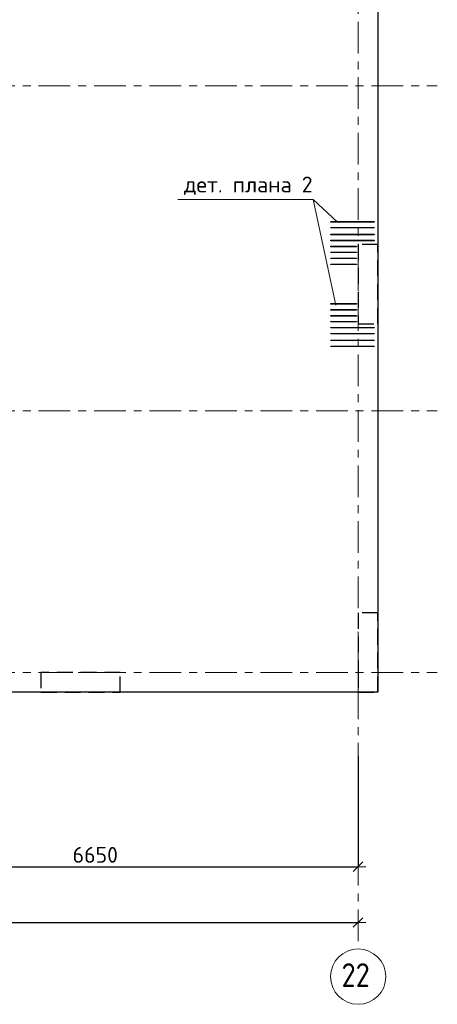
# Model space of a CAD drawing. Header units: metres. Extents: x -38 to 86, y -15 to 21.
# Tile 54 of 103: x 57.33 to 62.6, y -4.19 to 8.24. Entities that reach past the tile are written whole.
import ezdxf

# ---------------------------------------------------------------- set-up
doc = ezdxf.new("R2010")
doc.units = ezdxf.units.M
doc.header["$PDMODE"] = 65
for name, pattern in [('______11', [0.5, 0.4, -0.05, 0, -0.05]), ('______2', [0.27, 0.2, -0.07]), ('______5', [1.1, 0.8, -0.1, 0.1, -0.1])]:
    doc.linetypes.add(name, pattern=pattern)
for name, color, linetype, lineweight in [('XR$2$Осевая линия (1)', 7, '______5', 13), ('XR$2$Размерная линия (1)', 7, 'Continuous', 13), ('XR$3$Арматурный каркас 01', 4, 'Continuous', 35), ('XR$3$Перекрытие (1)', 7, 'Continuous', 35), ('XR$3$Текст_ общее_1', 7, 'Continuous', 13)]:
    doc.layers.add(name, color=color, linetype=linetype, lineweight=lineweight)
doc.layers.add('XR$5$Стена_ бетон несущ.', color=7, linetype='Continuous', lineweight=70, true_color=0xb4b496)
doc.styles.add('ISOCPEUR', font='txt')
doc.dimstyles.new('DIMSTYLE_3', dxfattribs={"dimtxt": 0.2, "dimasz": 0.2, "dimexe": 0, "dimexo": 0, "dimgap": 0.1, "dimtad": 2, "dimdec": 0, "dimlfac": 1000, "dimrnd": 5, "dimzin": 12, "dimdsep": 46, "dimtxsty": 'ISOCPEUR', "dimblk1": 'ALL_ML_STRICH', "dimblk2": 'ALL_ML_STRICH', "dimsah": 1, "dimcen": 0, "dimclrd": 7, "dimclre": 256, "dimclrt": 7, "dimadec": 0, "dimazin": 0, "dimtfac": 1, "dimtdec": 0, "dimtix": 1, "dimtmove": 2, "dimatfit": 3, "dimfxl": 0, "dimtzin": 0, "dimlwd": 0, "dimlwe": -3, "dimarcsym": 0})

# ---------------------------------------------------------------- blocks, each defined once
blk = doc.blocks.new('ALL_ML_STRICH')
at = {"color": 0, "linetype": 'ByBlock', "lineweight": -2}
for p, q in [((-1, 0), (0.5, 0)), ((-0.3, -0.3), (0.3, 0.3)), ((0, -0.5), (0, 0.5))]:
    blk.add_line(p, q, dxfattribs=at)
blk = doc.blocks.new('*D12')
at = {"layer": 'DEFPOINTS', "color": 7, "linetype": 'Continuous', "lineweight": 13, "transparency": 33554687}
for p in [(0.5, -3.103), (0.5, -3.156), (61.6, -3.14)]:
    blk.add_point(p, dxfattribs=at)
at = {"layer": 'XR$2$Размерная линия (1)', "color": 9, "linetype": 'Continuous', "lineweight": -2, "true_color": 0xc7c7c7, "transparency": 33554687}
for p, q in [((0.5, -3.123), (0.5, -3.156)), ((61.6, -3.156), (61.6, -3.156))]:
    blk.add_line(p, q, dxfattribs=at)
at = {"layer": 'XR$2$Размерная линия (1)', "color": 7, "linetype": 'Continuous', "lineweight": -2, "transparency": 33554687}
blk.add_line((0.5, -3.156), (61.6, -3.156), dxfattribs=at)
at = {"layer": 'XR$2$Размерная линия (1)', "color": 7, "linetype": 'Continuous', "lineweight": 13, "transparency": 33554687, "xscale": 0.2, "yscale": 0.2, "zscale": 0.2, "rotation": 180}
blk.add_blockref('ALL_ML_STRICH', (0.5, -3.156), dxfattribs=at)
at = {"layer": 'XR$2$Размерная линия (1)', "color": 7, "linetype": 'Continuous', "lineweight": 13, "transparency": 33554687, "xscale": 0.2, "yscale": 0.2, "zscale": 0.2}
blk.add_blockref('ALL_ML_STRICH', (61.6, -3.156), dxfattribs=at)
at = {"layer": 'XR$2$Размерная линия (1)', "color": 7, "linetype": 'Continuous', "lineweight": 13, "transparency": 33554687, "insert": (31.1, -3.006), "char_height": 0.2, "width": 1, "attachment_point": 5, "style": 'ISOCPEUR'}
blk.add_mtext('\\A1;{61100}', dxfattribs=at)
blk = doc.blocks.new('*D25')
at = {"layer": 'DEFPOINTS', "color": 7, "linetype": 'Continuous', "lineweight": 13, "transparency": 33554687}
for p in [(61.6, -1.033), (54.95, -1.403), (54.95, -2.452)]:
    blk.add_point(p, dxfattribs=at)
at = {"layer": 'XR$2$Размерная линия (1)', "color": 9, "linetype": 'Continuous', "lineweight": -2, "true_color": 0xc7c7c7, "transparency": 33554687}
for p, q in [((61.6, -1.053), (61.6, -2.452)), ((54.95, -1.423), (54.95, -2.452))]:
    blk.add_line(p, q, dxfattribs=at)
at = {"layer": 'XR$2$Размерная линия (1)', "color": 7, "linetype": 'Continuous', "lineweight": -2, "transparency": 33554687}
blk.add_line((54.95, -2.452), (61.6, -2.452), dxfattribs=at)
at = {"layer": 'XR$2$Размерная линия (1)', "color": 7, "linetype": 'Continuous', "lineweight": 13, "transparency": 33554687, "xscale": 0.2, "yscale": 0.2, "zscale": 0.2, "rotation": 180}
blk.add_blockref('ALL_ML_STRICH', (54.95, -2.452), dxfattribs=at)
at = {"layer": 'XR$2$Размерная линия (1)', "color": 7, "linetype": 'Continuous', "lineweight": 13, "transparency": 33554687, "xscale": 0.2, "yscale": 0.2, "zscale": 0.2}
blk.add_blockref('ALL_ML_STRICH', (61.6, -2.452), dxfattribs=at)
at = {"layer": 'XR$2$Размерная линия (1)', "color": 7, "linetype": 'Continuous', "lineweight": 13, "transparency": 33554687, "insert": (58.285, -2.302), "char_height": 0.2, "width": 0.8, "attachment_point": 5, "style": 'ISOCPEUR'}
blk.add_mtext('\\A1;{6650}', dxfattribs=at)

msp = doc.modelspace()

# ---------------------------------------------------------------- hatches: boundary and pattern name
at = {"layer": 'XR$3$Арматурный каркас 01', "linetype": 'Continuous', "lineweight": 50, "transparency": 33554687}
for points in [[(61.308, 5.6933), (61.3078, 5.6944), (61.3071, 5.6954), (61.3061, 5.696), (61.305, 5.6963), (61.3039, 5.696), (61.3029, 5.6954), (61.3022, 5.6944), (61.302, 5.6933), (61.3022, 5.6921), (61.3029, 5.6911), (61.3039, 5.6905), (61.305, 5.6903), (61.3061, 5.6905), (61.3071, 5.6911), (61.3078, 5.6921)], [(61.308, 5.6183), (61.3078, 5.6194), (61.3071, 5.6204), (61.3061, 5.621), (61.305, 5.6213), (61.3039, 5.621), (61.3029, 5.6204), (61.3022, 5.6194), (61.302, 5.6183), (61.3022, 5.6171), (61.3029, 5.6161), (61.3039, 5.6155), (61.305, 5.6153), (61.3061, 5.6155), (61.3071, 5.6161), (61.3078, 5.6171)], [(61.383, 5.6933), (61.3828, 5.6944), (61.3821, 5.6954), (61.3811, 5.696), (61.38, 5.6963), (61.3789, 5.696), (61.3779, 5.6954), (61.3772, 5.6944), (61.377, 5.6933), (61.3772, 5.6921), (61.3779, 5.6911), (61.3789, 5.6905), (61.38, 5.6903), (61.3811, 5.6905), (61.3821, 5.6911), (61.3828, 5.6921)], [(61.383, 5.6183), (61.3828, 5.6194), (61.3821, 5.6204), (61.3811, 5.621), (61.38, 5.6213), (61.3789, 5.621), (61.3779, 5.6204), (61.3772, 5.6194), (61.377, 5.6183), (61.3772, 5.6171), (61.3779, 5.6161), (61.3789, 5.6155), (61.38, 5.6153), (61.3811, 5.6155), (61.3821, 5.6161), (61.3828, 5.6171)], [(61.458, 5.6933), (61.4578, 5.6944), (61.4571, 5.6954), (61.4561, 5.696), (61.455, 5.6963), (61.4539, 5.696), (61.4529, 5.6954), (61.4522, 5.6944), (61.452, 5.6933), (61.4522, 5.6921), (61.4529, 5.6911), (61.4539, 5.6905), (61.455, 5.6903), (61.4561, 5.6905), (61.4571, 5.6911), (61.4578, 5.6921)], [(61.458, 5.6183), (61.4578, 5.6194), (61.4571, 5.6204), (61.4561, 5.621), (61.455, 5.6213), (61.4539, 5.621), (61.4529, 5.6204), (61.4522, 5.6194), (61.452, 5.6183), (61.4522, 5.6171), (61.4529, 5.6161), (61.4539, 5.6155), (61.455, 5.6153), (61.4561, 5.6155), (61.4571, 5.6161), (61.4578, 5.6171)], [(61.533, 5.6933), (61.5328, 5.6944), (61.5321, 5.6954), (61.5311, 5.696), (61.53, 5.6963), (61.5289, 5.696), (61.5279, 5.6954), (61.5272, 5.6944), (61.527, 5.6933), (61.5272, 5.6921), (61.5279, 5.6911), (61.5289, 5.6905), (61.53, 5.6903), (61.5311, 5.6905), (61.5321, 5.6911), (61.5328, 5.6921)], [(61.533, 5.6183), (61.5328, 5.6194), (61.5321, 5.6204), (61.5311, 5.621), (61.53, 5.6213), (61.5289, 5.621), (61.5279, 5.6204), (61.5272, 5.6194), (61.527, 5.6183), (61.5272, 5.6171), (61.5279, 5.6161), (61.5289, 5.6155), (61.53, 5.6153), (61.5311, 5.6155), (61.5321, 5.6161), (61.5328, 5.6171)], [(61.608, 5.6933), (61.6078, 5.6944), (61.6071, 5.6954), (61.6061, 5.696), (61.605, 5.6963), (61.6039, 5.696), (61.6029, 5.6954), (61.6022, 5.6944), (61.602, 5.6933), (61.6022, 5.6921), (61.6029, 5.6911), (61.6039, 5.6905), (61.605, 5.6903), (61.6061, 5.6905), (61.6071, 5.6911), (61.6078, 5.6921)], [(61.608, 5.6183), (61.6078, 5.6194), (61.6071, 5.6204), (61.6061, 5.621), (61.605, 5.6213), (61.6039, 5.621), (61.6029, 5.6204), (61.6022, 5.6194), (61.602, 5.6183), (61.6022, 5.6171), (61.6029, 5.6161), (61.6039, 5.6155), (61.605, 5.6153), (61.6061, 5.6155), (61.6071, 5.6161), (61.6078, 5.6171)], [(61.683, 5.6933), (61.6828, 5.6944), (61.6821, 5.6954), (61.6811, 5.696), (61.68, 5.6963), (61.6789, 5.696), (61.6779, 5.6954), (61.6772, 5.6944), (61.677, 5.6933), (61.6772, 5.6921), (61.6779, 5.6911), (61.6789, 5.6905), (61.68, 5.6903), (61.6811, 5.6905), (61.6821, 5.6911), (61.6828, 5.6921)], [(61.683, 5.6183), (61.6828, 5.6194), (61.6821, 5.6204), (61.6811, 5.621), (61.68, 5.6213), (61.6789, 5.621), (61.6779, 5.6204), (61.6772, 5.6194), (61.677, 5.6183), (61.6772, 5.6171), (61.6779, 5.6161), (61.6789, 5.6155), (61.68, 5.6153), (61.6811, 5.6155), (61.6821, 5.6161), (61.6828, 5.6171)], [(61.758, 5.6933), (61.7578, 5.6944), (61.7571, 5.6954), (61.7561, 5.696), (61.755, 5.6963), (61.7539, 5.696), (61.7529, 5.6954), (61.7522, 5.6944), (61.752, 5.6933), (61.7522, 5.6921), (61.7529, 5.6911), (61.7539, 5.6905), (61.755, 5.6903), (61.7561, 5.6905), (61.7571, 5.6911), (61.7578, 5.6921)], [(61.758, 5.6183), (61.7578, 5.6194), (61.7571, 5.6204), (61.7561, 5.621), (61.755, 5.6213), (61.7539, 5.621), (61.7529, 5.6204), (61.7522, 5.6194), (61.752, 5.6183), (61.7522, 5.6171), (61.7529, 5.6161), (61.7539, 5.6155), (61.755, 5.6153), (61.7561, 5.6155), (61.7571, 5.6161), (61.7578, 5.6171)], [(61.308, 5.5323), (61.3078, 5.5334), (61.3071, 5.5344), (61.3061, 5.535), (61.305, 5.5353), (61.3039, 5.535), (61.3029, 5.5344), (61.3022, 5.5334), (61.302, 5.5323), (61.3022, 5.5311), (61.3029, 5.5301), (61.3039, 5.5295), (61.305, 5.5293), (61.3061, 5.5295), (61.3071, 5.5301), (61.3078, 5.5311)], [(61.383, 5.5323), (61.3828, 5.5334), (61.3821, 5.5344), (61.3811, 5.535), (61.38, 5.5353), (61.3789, 5.535), (61.3779, 5.5344), (61.3772, 5.5334), (61.377, 5.5323), (61.3772, 5.5311), (61.3779, 5.5301), (61.3789, 5.5295), (61.38, 5.5293), (61.3811, 5.5295), (61.3821, 5.5301), (61.3828, 5.5311)], [(61.458, 5.5323), (61.4578, 5.5334), (61.4571, 5.5344), (61.4561, 5.535), (61.455, 5.5353), (61.4539, 5.535), (61.4529, 5.5344), (61.4522, 5.5334), (61.452, 5.5323), (61.4522, 5.5311), (61.4529, 5.5301), (61.4539, 5.5295), (61.455, 5.5293), (61.4561, 5.5295), (61.4571, 5.5301), (61.4578, 5.5311)], [(61.533, 5.5323), (61.5328, 5.5334), (61.5321, 5.5344), (61.5311, 5.535), (61.53, 5.5353), (61.5289, 5.535), (61.5279, 5.5344), (61.5272, 5.5334), (61.527, 5.5323), (61.5272, 5.5311), (61.5279, 5.5301), (61.5289, 5.5295), (61.53, 5.5293), (61.5311, 5.5295), (61.5321, 5.5301), (61.5328, 5.5311)], [(61.608, 5.5323), (61.6078, 5.5334), (61.6071, 5.5344), (61.6061, 5.535), (61.605, 5.5353), (61.6039, 5.535), (61.6029, 5.5344), (61.6022, 5.5334), (61.602, 5.5323), (61.6022, 5.5311), (61.6029, 5.5301), (61.6039, 5.5295), (61.605, 5.5293), (61.6061, 5.5295), (61.6071, 5.5301), (61.6078, 5.5311)], [(61.683, 5.5323), (61.6828, 5.5334), (61.6821, 5.5344), (61.6811, 5.535), (61.68, 5.5353), (61.6789, 5.535), (61.6779, 5.5344), (61.6772, 5.5334), (61.677, 5.5323), (61.6772, 5.5311), (61.6779, 5.5301), (61.6789, 5.5295), (61.68, 5.5293), (61.6811, 5.5295), (61.6821, 5.5301), (61.6828, 5.5311)], [(61.758, 5.5323), (61.7578, 5.5334), (61.7571, 5.5344), (61.7561, 5.535), (61.755, 5.5353), (61.7539, 5.535), (61.7529, 5.5344), (61.7522, 5.5334), (61.752, 5.5323), (61.7522, 5.5311), (61.7529, 5.5301), (61.7539, 5.5295), (61.755, 5.5293), (61.7561, 5.5295), (61.7571, 5.5301), (61.7578, 5.5311)], [(61.288, 5.3823), (61.2878, 5.3834), (61.2871, 5.3844), (61.2861, 5.385), (61.285, 5.3853), (61.2839, 5.385), (61.2829, 5.3844), (61.2822, 5.3834), (61.282, 5.3823), (61.2822, 5.3811), (61.2829, 5.3801), (61.2839, 5.3795), (61.285, 5.3793), (61.2861, 5.3795), (61.2871, 5.3801), (61.2878, 5.3811)], [(61.308, 5.4573), (61.3078, 5.4584), (61.3071, 5.4594), (61.3061, 5.46), (61.305, 5.4603), (61.3039, 5.46), (61.3029, 5.4594), (61.3022, 5.4584), (61.302, 5.4573), (61.3022, 5.4561), (61.3029, 5.4551), (61.3039, 5.4545), (61.305, 5.4543), (61.3061, 5.4545), (61.3071, 5.4551), (61.3078, 5.4561)], [(61.383, 5.4573), (61.3828, 5.4584), (61.3821, 5.4594), (61.3811, 5.46), (61.38, 5.4603), (61.3789, 5.46), (61.3779, 5.4594), (61.3772, 5.4584), (61.377, 5.4573), (61.3772, 5.4561), (61.3779, 5.4551), (61.3789, 5.4545), (61.38, 5.4543), (61.3811, 5.4545), (61.3821, 5.4551), (61.3828, 5.4561)], [(61.383, 5.3823), (61.3828, 5.3834), (61.3821, 5.3844), (61.3811, 5.385), (61.38, 5.3853), (61.3789, 5.385), (61.3779, 5.3844), (61.3772, 5.3834), (61.377, 5.3823), (61.3772, 5.3811), (61.3779, 5.3801), (61.3789, 5.3795), (61.38, 5.3793), (61.3811, 5.3795), (61.3821, 5.3801), (61.3828, 5.3811)], [(61.458, 5.4573), (61.4578, 5.4584), (61.4571, 5.4594), (61.4561, 5.46), (61.455, 5.4603), (61.4539, 5.46), (61.4529, 5.4594), (61.4522, 5.4584), (61.452, 5.4573), (61.4522, 5.4561), (61.4529, 5.4551), (61.4539, 5.4545), (61.455, 5.4543), (61.4561, 5.4545), (61.4571, 5.4551), (61.4578, 5.4561)], [(61.458, 5.3823), (61.4578, 5.3834), (61.4571, 5.3844), (61.4561, 5.385), (61.455, 5.3853), (61.4539, 5.385), (61.4529, 5.3844), (61.4522, 5.3834), (61.452, 5.3823), (61.4522, 5.3811), (61.4529, 5.3801), (61.4539, 5.3795), (61.455, 5.3793), (61.4561, 5.3795), (61.4571, 5.3801), (61.4578, 5.3811)], [(61.533, 5.4573), (61.5328, 5.4584), (61.5321, 5.4594), (61.5311, 5.46), (61.53, 5.4603), (61.5289, 5.46), (61.5279, 5.4594), (61.5272, 5.4584), (61.527, 5.4573), (61.5272, 5.4561), (61.5279, 5.4551), (61.5289, 5.4545), (61.53, 5.4543), (61.5311, 5.4545), (61.5321, 5.4551), (61.5328, 5.4561)], [(61.533, 5.3823), (61.5328, 5.3834), (61.5321, 5.3844), (61.5311, 5.385), (61.53, 5.3853), (61.5289, 5.385), (61.5279, 5.3844), (61.5272, 5.3834), (61.527, 5.3823), (61.5272, 5.3811), (61.5279, 5.3801), (61.5289, 5.3795), (61.53, 5.3793), (61.5311, 5.3795), (61.5321, 5.3801), (61.5328, 5.3811)], [(61.608, 5.4573), (61.6078, 5.4584), (61.6071, 5.4594), (61.6061, 5.46), (61.605, 5.4603), (61.6039, 5.46), (61.6029, 5.4594), (61.6022, 5.4584), (61.602, 5.4573), (61.6022, 5.4561), (61.6029, 5.4551), (61.6039, 5.4545), (61.605, 5.4543), (61.6061, 5.4545), (61.6071, 5.4551), (61.6078, 5.4561)], [(61.683, 5.4573), (61.6828, 5.4584), (61.6821, 5.4594), (61.6811, 5.46), (61.68, 5.4603), (61.6789, 5.46), (61.6779, 5.4594), (61.6772, 5.4584), (61.677, 5.4573), (61.6772, 5.4561), (61.6779, 5.4551), (61.6789, 5.4545), (61.68, 5.4543), (61.6811, 5.4545), (61.6821, 5.4551), (61.6828, 5.4561)], [(61.758, 5.4573), (61.7578, 5.4584), (61.7571, 5.4594), (61.7561, 5.46), (61.755, 5.4603), (61.7539, 5.46), (61.7529, 5.4594), (61.7522, 5.4584), (61.752, 5.4573), (61.7522, 5.4561), (61.7529, 5.4551), (61.7539, 5.4545), (61.755, 5.4543), (61.7561, 5.4545), (61.7571, 5.4551), (61.7578, 5.4561)], [(61.288, 5.3073), (61.2878, 5.3084), (61.2871, 5.3094), (61.2861, 5.31), (61.285, 5.3103), (61.2839, 5.31), (61.2829, 5.3094), (61.2822, 5.3084), (61.282, 5.3073), (61.2822, 5.3061), (61.2829, 5.3051), (61.2839, 5.3045), (61.285, 5.3043), (61.2861, 5.3045), (61.2871, 5.3051), (61.2878, 5.3061)], [(61.288, 5.2323), (61.2878, 5.2334), (61.2871, 5.2344), (61.2861, 5.235), (61.285, 5.2353), (61.2839, 5.235), (61.2829, 5.2344), (61.2822, 5.2334), (61.282, 5.2323), (61.2822, 5.2311), (61.2829, 5.2301), (61.2839, 5.2295), (61.285, 5.2293), (61.2861, 5.2295), (61.2871, 5.2301), (61.2878, 5.2311)], [(61.383, 5.3073), (61.3828, 5.3084), (61.3821, 5.3094), (61.3811, 5.31), (61.38, 5.3103), (61.3789, 5.31), (61.3779, 5.3094), (61.3772, 5.3084), (61.377, 5.3073), (61.3772, 5.3061), (61.3779, 5.3051), (61.3789, 5.3045), (61.38, 5.3043), (61.3811, 5.3045), (61.3821, 5.3051), (61.3828, 5.3061)], [(61.383, 5.2323), (61.3828, 5.2334), (61.3821, 5.2344), (61.3811, 5.235), (61.38, 5.2353), (61.3789, 5.235), (61.3779, 5.2344), (61.3772, 5.2334), (61.377, 5.2323), (61.3772, 5.2311), (61.3779, 5.2301), (61.3789, 5.2295), (61.38, 5.2293), (61.3811, 5.2295), (61.3821, 5.2301), (61.3828, 5.2311)], [(61.458, 5.3073), (61.4578, 5.3084), (61.4571, 5.3094), (61.4561, 5.31), (61.455, 5.3103), (61.4539, 5.31), (61.4529, 5.3094), (61.4522, 5.3084), (61.452, 5.3073), (61.4522, 5.3061), (61.4529, 5.3051), (61.4539, 5.3045), (61.455, 5.3043), (61.4561, 5.3045), (61.4571, 5.3051), (61.4578, 5.3061)], [(61.458, 5.2323), (61.4578, 5.2334), (61.4571, 5.2344), (61.4561, 5.235), (61.455, 5.2353), (61.4539, 5.235), (61.4529, 5.2344), (61.4522, 5.2334), (61.452, 5.2323), (61.4522, 5.2311), (61.4529, 5.2301), (61.4539, 5.2295), (61.455, 5.2293), (61.4561, 5.2295), (61.4571, 5.2301), (61.4578, 5.2311)], [(61.533, 5.3073), (61.5328, 5.3084), (61.5321, 5.3094), (61.5311, 5.31), (61.53, 5.3103), (61.5289, 5.31), (61.5279, 5.3094), (61.5272, 5.3084), (61.527, 5.3073), (61.5272, 5.3061), (61.5279, 5.3051), (61.5289, 5.3045), (61.53, 5.3043), (61.5311, 5.3045), (61.5321, 5.3051), (61.5328, 5.3061)], [(61.533, 5.2323), (61.5328, 5.2334), (61.5321, 5.2344), (61.5311, 5.235), (61.53, 5.2353), (61.5289, 5.235), (61.5279, 5.2344), (61.5272, 5.2334), (61.527, 5.2323), (61.5272, 5.2311), (61.5279, 5.2301), (61.5289, 5.2295), (61.53, 5.2293), (61.5311, 5.2295), (61.5321, 5.2301), (61.5328, 5.2311)], [(61.288, 5.1573), (61.2878, 5.1584), (61.2871, 5.1594), (61.2861, 5.16), (61.285, 5.1603), (61.2839, 5.16), (61.2829, 5.1594), (61.2822, 5.1584), (61.282, 5.1573), (61.2822, 5.1561), (61.2829, 5.1551), (61.2839, 5.1545), (61.285, 5.1543), (61.2861, 5.1545), (61.2871, 5.1551), (61.2878, 5.1561)], [(61.383, 5.1573), (61.3828, 5.1584), (61.3821, 5.1594), (61.3811, 5.16), (61.38, 5.1603), (61.3789, 5.16), (61.3779, 5.1594), (61.3772, 5.1584), (61.377, 5.1573), (61.3772, 5.1561), (61.3779, 5.1551), (61.3789, 5.1545), (61.38, 5.1543), (61.3811, 5.1545), (61.3821, 5.1551), (61.3828, 5.1561)], [(61.458, 5.1573), (61.4578, 5.1584), (61.4571, 5.1594), (61.4561, 5.16), (61.455, 5.1603), (61.4539, 5.16), (61.4529, 5.1594), (61.4522, 5.1584), (61.452, 5.1573), (61.4522, 5.1561), (61.4529, 5.1551), (61.4539, 5.1545), (61.455, 5.1543), (61.4561, 5.1545), (61.4571, 5.1551), (61.4578, 5.1561)], [(61.533, 5.1573), (61.5328, 5.1584), (61.5321, 5.1594), (61.5311, 5.16), (61.53, 5.1603), (61.5289, 5.16), (61.5279, 5.1594), (61.5272, 5.1584), (61.527, 5.1573), (61.5272, 5.1561), (61.5279, 5.1551), (61.5289, 5.1545), (61.53, 5.1543), (61.5311, 5.1545), (61.5321, 5.1551), (61.5328, 5.1561)], [(61.288, 4.6433), (61.2878, 4.6444), (61.2871, 4.6454), (61.2861, 4.646), (61.285, 4.6463), (61.2839, 4.646), (61.2829, 4.6454), (61.2822, 4.6444), (61.282, 4.6433), (61.2822, 4.6421), (61.2829, 4.6411), (61.2839, 4.6405), (61.285, 4.6403), (61.2861, 4.6405), (61.2871, 4.6411), (61.2878, 4.6421)], [(61.383, 4.6433), (61.3828, 4.6444), (61.3821, 4.6454), (61.3811, 4.646), (61.38, 4.6463), (61.3789, 4.646), (61.3779, 4.6454), (61.3772, 4.6444), (61.377, 4.6433), (61.3772, 4.6421), (61.3779, 4.6411), (61.3789, 4.6405), (61.38, 4.6403), (61.3811, 4.6405), (61.3821, 4.6411), (61.3828, 4.6421)], [(61.458, 4.6433), (61.4578, 4.6444), (61.4571, 4.6454), (61.4561, 4.646), (61.455, 4.6463), (61.4539, 4.646), (61.4529, 4.6454), (61.4522, 4.6444), (61.452, 4.6433), (61.4522, 4.6421), (61.4529, 4.6411), (61.4539, 4.6405), (61.455, 4.6403), (61.4561, 4.6405), (61.4571, 4.6411), (61.4578, 4.6421)], [(61.533, 4.6433), (61.5328, 4.6444), (61.5321, 4.6454), (61.5311, 4.646), (61.53, 4.6463), (61.5289, 4.646), (61.5279, 4.6454), (61.5272, 4.6444), (61.527, 4.6433), (61.5272, 4.6421), (61.5279, 4.6411), (61.5289, 4.6405), (61.53, 4.6403), (61.5311, 4.6405), (61.5321, 4.6411), (61.5328, 4.6421)], [(61.288, 4.5683), (61.2878, 4.5694), (61.2871, 4.5704), (61.2861, 4.571), (61.285, 4.5713), (61.2839, 4.571), (61.2829, 4.5704), (61.2822, 4.5694), (61.282, 4.5683), (61.2822, 4.5671), (61.2829, 4.5661), (61.2839, 4.5655), (61.285, 4.5653), (61.2861, 4.5655), (61.2871, 4.5661), (61.2878, 4.5671)], [(61.288, 4.4933), (61.2878, 4.4944), (61.2871, 4.4954), (61.2861, 4.496), (61.285, 4.4963), (61.2839, 4.496), (61.2829, 4.4954), (61.2822, 4.4944), (61.282, 4.4933), (61.2822, 4.4921), (61.2829, 4.4911), (61.2839, 4.4905), (61.285, 4.4903), (61.2861, 4.4905), (61.2871, 4.4911), (61.2878, 4.4921)], [(61.383, 4.5683), (61.3828, 4.5694), (61.3821, 4.5704), (61.3811, 4.571), (61.38, 4.5713), (61.3789, 4.571), (61.3779, 4.5704), (61.3772, 4.5694), (61.377, 4.5683), (61.3772, 4.5671), (61.3779, 4.5661), (61.3789, 4.5655), (61.38, 4.5653), (61.3811, 4.5655), (61.3821, 4.5661), (61.3828, 4.5671)], [(61.383, 4.4933), (61.3828, 4.4944), (61.3821, 4.4954), (61.3811, 4.496), (61.38, 4.4963), (61.3789, 4.496), (61.3779, 4.4954), (61.3772, 4.4944), (61.377, 4.4933), (61.3772, 4.4921), (61.3779, 4.4911), (61.3789, 4.4905), (61.38, 4.4903), (61.3811, 4.4905), (61.3821, 4.4911), (61.3828, 4.4921)], [(61.458, 4.5683), (61.4578, 4.5694), (61.4571, 4.5704), (61.4561, 4.571), (61.455, 4.5713), (61.4539, 4.571), (61.4529, 4.5704), (61.4522, 4.5694), (61.452, 4.5683), (61.4522, 4.5671), (61.4529, 4.5661), (61.4539, 4.5655), (61.455, 4.5653), (61.4561, 4.5655), (61.4571, 4.5661), (61.4578, 4.5671)], [(61.458, 4.4933), (61.4578, 4.4944), (61.4571, 4.4954), (61.4561, 4.496), (61.455, 4.4963), (61.4539, 4.496), (61.4529, 4.4954), (61.4522, 4.4944), (61.452, 4.4933), (61.4522, 4.4921), (61.4529, 4.4911), (61.4539, 4.4905), (61.455, 4.4903), (61.4561, 4.4905), (61.4571, 4.4911), (61.4578, 4.4921)], [(61.533, 4.5683), (61.5328, 4.5694), (61.5321, 4.5704), (61.5311, 4.571), (61.53, 4.5713), (61.5289, 4.571), (61.5279, 4.5704), (61.5272, 4.5694), (61.527, 4.5683), (61.5272, 4.5671), (61.5279, 4.5661), (61.5289, 4.5655), (61.53, 4.5653), (61.5311, 4.5655), (61.5321, 4.5661), (61.5328, 4.5671)], [(61.533, 4.4933), (61.5328, 4.4944), (61.5321, 4.4954), (61.5311, 4.496), (61.53, 4.4963), (61.5289, 4.496), (61.5279, 4.4954), (61.5272, 4.4944), (61.527, 4.4933), (61.5272, 4.4921), (61.5279, 4.4911), (61.5289, 4.4905), (61.53, 4.4903), (61.5311, 4.4905), (61.5321, 4.4911), (61.5328, 4.4921)], [(61.288, 4.4183), (61.2878, 4.4194), (61.2871, 4.4204), (61.2861, 4.421), (61.285, 4.4213), (61.2839, 4.421), (61.2829, 4.4204), (61.2822, 4.4194), (61.282, 4.4183), (61.2822, 4.4171), (61.2829, 4.4161), (61.2839, 4.4155), (61.285, 4.4153), (61.2861, 4.4155), (61.2871, 4.4161), (61.2878, 4.4171)], [(61.383, 4.4183), (61.3828, 4.4194), (61.3821, 4.4204), (61.3811, 4.421), (61.38, 4.4213), (61.3789, 4.421), (61.3779, 4.4204), (61.3772, 4.4194), (61.377, 4.4183), (61.3772, 4.4171), (61.3779, 4.4161), (61.3789, 4.4155), (61.38, 4.4153), (61.3811, 4.4155), (61.3821, 4.4161), (61.3828, 4.4171)], [(61.458, 4.4183), (61.4578, 4.4194), (61.4571, 4.4204), (61.4561, 4.421), (61.455, 4.4213), (61.4539, 4.421), (61.4529, 4.4204), (61.4522, 4.4194), (61.452, 4.4183), (61.4522, 4.4171), (61.4529, 4.4161), (61.4539, 4.4155), (61.455, 4.4153), (61.4561, 4.4155), (61.4571, 4.4161), (61.4578, 4.4171)], [(61.533, 4.4183), (61.5328, 4.4194), (61.5321, 4.4204), (61.5311, 4.421), (61.53, 4.4213), (61.5289, 4.421), (61.5279, 4.4204), (61.5272, 4.4194), (61.527, 4.4183), (61.5272, 4.4171), (61.5279, 4.4161), (61.5289, 4.4155), (61.53, 4.4153), (61.5311, 4.4155), (61.5321, 4.4161), (61.5328, 4.4171)], [(61.308, 4.3433), (61.3078, 4.3444), (61.3071, 4.3454), (61.3061, 4.346), (61.305, 4.3463), (61.3039, 4.346), (61.3029, 4.3454), (61.3022, 4.3444), (61.302, 4.3433), (61.3022, 4.3421), (61.3029, 4.3411), (61.3039, 4.3405), (61.305, 4.3403), (61.3061, 4.3405), (61.3071, 4.3411), (61.3078, 4.3421)], [(61.308, 4.2683), (61.3078, 4.2694), (61.3071, 4.2704), (61.3061, 4.271), (61.305, 4.2713), (61.3039, 4.271), (61.3029, 4.2704), (61.3022, 4.2694), (61.302, 4.2683), (61.3022, 4.2671), (61.3029, 4.2661), (61.3039, 4.2655), (61.305, 4.2653), (61.3061, 4.2655), (61.3071, 4.2661), (61.3078, 4.2671)], [(61.318, 4.2683), (61.3178, 4.2694), (61.3171, 4.2704), (61.3161, 4.271), (61.315, 4.2713), (61.3139, 4.271), (61.3129, 4.2704), (61.3122, 4.2694), (61.312, 4.2683), (61.3122, 4.2671), (61.3129, 4.2661), (61.3139, 4.2655), (61.315, 4.2653), (61.3161, 4.2655), (61.3171, 4.2661), (61.3178, 4.2671)], [(61.383, 4.3433), (61.3828, 4.3444), (61.3821, 4.3454), (61.3811, 4.346), (61.38, 4.3463), (61.3789, 4.346), (61.3779, 4.3454), (61.3772, 4.3444), (61.377, 4.3433), (61.3772, 4.3421), (61.3779, 4.3411), (61.3789, 4.3405), (61.38, 4.3403), (61.3811, 4.3405), (61.3821, 4.3411), (61.3828, 4.3421)], [(61.383, 4.2683), (61.3828, 4.2694), (61.3821, 4.2704), (61.3811, 4.271), (61.38, 4.2713), (61.3789, 4.271), (61.3779, 4.2704), (61.3772, 4.2694), (61.377, 4.2683), (61.3772, 4.2671), (61.3779, 4.2661), (61.3789, 4.2655), (61.38, 4.2653), (61.3811, 4.2655), (61.3821, 4.2661), (61.3828, 4.2671)], [(61.393, 4.2683), (61.3928, 4.2694), (61.3921, 4.2704), (61.3911, 4.271), (61.39, 4.2713), (61.3889, 4.271), (61.3879, 4.2704), (61.3872, 4.2694), (61.387, 4.2683), (61.3872, 4.2671), (61.3879, 4.2661), (61.3889, 4.2655), (61.39, 4.2653), (61.3911, 4.2655), (61.3921, 4.2661), (61.3928, 4.2671)], [(61.458, 4.3433), (61.4578, 4.3444), (61.4571, 4.3454), (61.4561, 4.346), (61.455, 4.3463), (61.4539, 4.346), (61.4529, 4.3454), (61.4522, 4.3444), (61.452, 4.3433), (61.4522, 4.3421), (61.4529, 4.3411), (61.4539, 4.3405), (61.455, 4.3403), (61.4561, 4.3405), (61.4571, 4.3411), (61.4578, 4.3421)], [(61.458, 4.2683), (61.4578, 4.2694), (61.4571, 4.2704), (61.4561, 4.271), (61.455, 4.2713), (61.4539, 4.271), (61.4529, 4.2704), (61.4522, 4.2694), (61.452, 4.2683), (61.4522, 4.2671), (61.4529, 4.2661), (61.4539, 4.2655), (61.455, 4.2653), (61.4561, 4.2655), (61.4571, 4.2661), (61.4578, 4.2671)], [(61.468, 4.2683), (61.4678, 4.2694), (61.4671, 4.2704), (61.4661, 4.271), (61.465, 4.2713), (61.4639, 4.271), (61.4629, 4.2704), (61.4622, 4.2694), (61.462, 4.2683), (61.4622, 4.2671), (61.4629, 4.2661), (61.4639, 4.2655), (61.465, 4.2653), (61.4661, 4.2655), (61.4671, 4.2661), (61.4678, 4.2671)], [(61.533, 4.3433), (61.5328, 4.3444), (61.5321, 4.3454), (61.5311, 4.346), (61.53, 4.3463), (61.5289, 4.346), (61.5279, 4.3454), (61.5272, 4.3444), (61.527, 4.3433), (61.5272, 4.3421), (61.5279, 4.3411), (61.5289, 4.3405), (61.53, 4.3403), (61.5311, 4.3405), (61.5321, 4.3411), (61.5328, 4.3421)], [(61.533, 4.2683), (61.5328, 4.2694), (61.5321, 4.2704), (61.5311, 4.271), (61.53, 4.2713), (61.5289, 4.271), (61.5279, 4.2704), (61.5272, 4.2694), (61.527, 4.2683), (61.5272, 4.2671), (61.5279, 4.2661), (61.5289, 4.2655), (61.53, 4.2653), (61.5311, 4.2655), (61.5321, 4.2661), (61.5328, 4.2671)], [(61.543, 4.2683), (61.5428, 4.2694), (61.5421, 4.2704), (61.5411, 4.271), (61.54, 4.2713), (61.5389, 4.271), (61.5379, 4.2704), (61.5372, 4.2694), (61.537, 4.2683), (61.5372, 4.2671), (61.5379, 4.2661), (61.5389, 4.2655), (61.54, 4.2653), (61.5411, 4.2655), (61.5421, 4.2661), (61.5428, 4.2671)], [(61.608, 4.3433), (61.6078, 4.3444), (61.6071, 4.3454), (61.6061, 4.346), (61.605, 4.3463), (61.6039, 4.346), (61.6029, 4.3454), (61.6022, 4.3444), (61.602, 4.3433), (61.6022, 4.3421), (61.6029, 4.3411), (61.6039, 4.3405), (61.605, 4.3403), (61.6061, 4.3405), (61.6071, 4.3411), (61.6078, 4.3421)], [(61.608, 4.2683), (61.6078, 4.2694), (61.6071, 4.2704), (61.6061, 4.271), (61.605, 4.2713), (61.6039, 4.271), (61.6029, 4.2704), (61.6022, 4.2694), (61.602, 4.2683), (61.6022, 4.2671), (61.6029, 4.2661), (61.6039, 4.2655), (61.605, 4.2653), (61.6061, 4.2655), (61.6071, 4.2661), (61.6078, 4.2671)], [(61.618, 4.2683), (61.6178, 4.2694), (61.6171, 4.2704), (61.6161, 4.271), (61.615, 4.2713), (61.6139, 4.271), (61.6129, 4.2704), (61.6122, 4.2694), (61.612, 4.2683), (61.6122, 4.2671), (61.6129, 4.2661), (61.6139, 4.2655), (61.615, 4.2653), (61.6161, 4.2655), (61.6171, 4.2661), (61.6178, 4.2671)], [(61.683, 4.3433), (61.6828, 4.3444), (61.6821, 4.3454), (61.6811, 4.346), (61.68, 4.3463), (61.6789, 4.346), (61.6779, 4.3454), (61.6772, 4.3444), (61.677, 4.3433), (61.6772, 4.3421), (61.6779, 4.3411), (61.6789, 4.3405), (61.68, 4.3403), (61.6811, 4.3405), (61.6821, 4.3411), (61.6828, 4.3421)], [(61.683, 4.2683), (61.6828, 4.2694), (61.6821, 4.2704), (61.6811, 4.271), (61.68, 4.2713), (61.6789, 4.271), (61.6779, 4.2704), (61.6772, 4.2694), (61.677, 4.2683), (61.6772, 4.2671), (61.6779, 4.2661), (61.6789, 4.2655), (61.68, 4.2653), (61.6811, 4.2655), (61.6821, 4.2661), (61.6828, 4.2671)], [(61.693, 4.2683), (61.6928, 4.2694), (61.6921, 4.2704), (61.6911, 4.271), (61.69, 4.2713), (61.6889, 4.271), (61.6879, 4.2704), (61.6872, 4.2694), (61.687, 4.2683), (61.6872, 4.2671), (61.6879, 4.2661), (61.6889, 4.2655), (61.69, 4.2653), (61.6911, 4.2655), (61.6921, 4.2661), (61.6928, 4.2671)], [(61.758, 4.3433), (61.7578, 4.3444), (61.7571, 4.3454), (61.7561, 4.346), (61.755, 4.3463), (61.7539, 4.346), (61.7529, 4.3454), (61.7522, 4.3444), (61.752, 4.3433), (61.7522, 4.3421), (61.7529, 4.3411), (61.7539, 4.3405), (61.755, 4.3403), (61.7561, 4.3405), (61.7571, 4.3411), (61.7578, 4.3421)], [(61.758, 4.2683), (61.7578, 4.2694), (61.7571, 4.2704), (61.7561, 4.271), (61.755, 4.2713), (61.7539, 4.271), (61.7529, 4.2704), (61.7522, 4.2694), (61.752, 4.2683), (61.7522, 4.2671), (61.7529, 4.2661), (61.7539, 4.2655), (61.755, 4.2653), (61.7561, 4.2655), (61.7571, 4.2661), (61.7578, 4.2671)], [(61.768, 4.3433), (61.7678, 4.3444), (61.7671, 4.3454), (61.7661, 4.346), (61.765, 4.3463), (61.7639, 4.346), (61.7629, 4.3454), (61.7622, 4.3444), (61.762, 4.3433), (61.7622, 4.3421), (61.7629, 4.3411), (61.7639, 4.3405), (61.765, 4.3403), (61.7661, 4.3405), (61.7671, 4.3411), (61.7678, 4.3421)], [(61.768, 4.2683), (61.7678, 4.2694), (61.7671, 4.2704), (61.7661, 4.271), (61.765, 4.2713), (61.7639, 4.271), (61.7629, 4.2704), (61.7622, 4.2694), (61.762, 4.2683), (61.7622, 4.2671), (61.7629, 4.2661), (61.7639, 4.2655), (61.765, 4.2653), (61.7661, 4.2655), (61.7671, 4.2661), (61.7678, 4.2671)], [(61.308, 4.1823), (61.3078, 4.1834), (61.3071, 4.1844), (61.3061, 4.185), (61.305, 4.1853), (61.3039, 4.185), (61.3029, 4.1844), (61.3022, 4.1834), (61.302, 4.1823), (61.3022, 4.1811), (61.3029, 4.1801), (61.3039, 4.1795), (61.305, 4.1793), (61.3061, 4.1795), (61.3071, 4.1801), (61.3078, 4.1811)], [(61.308, 4.1073), (61.3078, 4.1084), (61.3071, 4.1094), (61.3061, 4.11), (61.305, 4.1103), (61.3039, 4.11), (61.3029, 4.1094), (61.3022, 4.1084), (61.302, 4.1073), (61.3022, 4.1061), (61.3029, 4.1051), (61.3039, 4.1045), (61.305, 4.1043), (61.3061, 4.1045), (61.3071, 4.1051), (61.3078, 4.1061)], [(61.318, 4.1933), (61.3178, 4.1944), (61.3171, 4.1954), (61.3161, 4.196), (61.315, 4.1963), (61.3139, 4.196), (61.3129, 4.1954), (61.3122, 4.1944), (61.312, 4.1933), (61.3122, 4.1921), (61.3129, 4.1911), (61.3139, 4.1905), (61.315, 4.1903), (61.3161, 4.1905), (61.3171, 4.1911), (61.3178, 4.1921)], [(61.318, 4.1183), (61.3178, 4.1194), (61.3171, 4.1204), (61.3161, 4.121), (61.315, 4.1213), (61.3139, 4.121), (61.3129, 4.1204), (61.3122, 4.1194), (61.312, 4.1183), (61.3122, 4.1171), (61.3129, 4.1161), (61.3139, 4.1155), (61.315, 4.1153), (61.3161, 4.1155), (61.3171, 4.1161), (61.3178, 4.1171)], [(61.383, 4.1823), (61.3828, 4.1834), (61.3821, 4.1844), (61.3811, 4.185), (61.38, 4.1853), (61.3789, 4.185), (61.3779, 4.1844), (61.3772, 4.1834), (61.377, 4.1823), (61.3772, 4.1811), (61.3779, 4.1801), (61.3789, 4.1795), (61.38, 4.1793), (61.3811, 4.1795), (61.3821, 4.1801), (61.3828, 4.1811)], [(61.383, 4.1073), (61.3828, 4.1084), (61.3821, 4.1094), (61.3811, 4.11), (61.38, 4.1103), (61.3789, 4.11), (61.3779, 4.1094), (61.3772, 4.1084), (61.377, 4.1073), (61.3772, 4.1061), (61.3779, 4.1051), (61.3789, 4.1045), (61.38, 4.1043), (61.3811, 4.1045), (61.3821, 4.1051), (61.3828, 4.1061)], [(61.393, 4.1933), (61.3928, 4.1944), (61.3921, 4.1954), (61.3911, 4.196), (61.39, 4.1963), (61.3889, 4.196), (61.3879, 4.1954), (61.3872, 4.1944), (61.387, 4.1933), (61.3872, 4.1921), (61.3879, 4.1911), (61.3889, 4.1905), (61.39, 4.1903), (61.3911, 4.1905), (61.3921, 4.1911), (61.3928, 4.1921)], [(61.393, 4.1183), (61.3928, 4.1194), (61.3921, 4.1204), (61.3911, 4.121), (61.39, 4.1213), (61.3889, 4.121), (61.3879, 4.1204), (61.3872, 4.1194), (61.387, 4.1183), (61.3872, 4.1171), (61.3879, 4.1161), (61.3889, 4.1155), (61.39, 4.1153), (61.3911, 4.1155), (61.3921, 4.1161), (61.3928, 4.1171)], [(61.458, 4.1823), (61.4578, 4.1834), (61.4571, 4.1844), (61.4561, 4.185), (61.455, 4.1853), (61.4539, 4.185), (61.4529, 4.1844), (61.4522, 4.1834), (61.452, 4.1823), (61.4522, 4.1811), (61.4529, 4.1801), (61.4539, 4.1795), (61.455, 4.1793), (61.4561, 4.1795), (61.4571, 4.1801), (61.4578, 4.1811)], [(61.458, 4.1073), (61.4578, 4.1084), (61.4571, 4.1094), (61.4561, 4.11), (61.455, 4.1103), (61.4539, 4.11), (61.4529, 4.1094), (61.4522, 4.1084), (61.452, 4.1073), (61.4522, 4.1061), (61.4529, 4.1051), (61.4539, 4.1045), (61.455, 4.1043), (61.4561, 4.1045), (61.4571, 4.1051), (61.4578, 4.1061)], [(61.468, 4.1933), (61.4678, 4.1944), (61.4671, 4.1954), (61.4661, 4.196), (61.465, 4.1963), (61.4639, 4.196), (61.4629, 4.1954), (61.4622, 4.1944), (61.462, 4.1933), (61.4622, 4.1921), (61.4629, 4.1911), (61.4639, 4.1905), (61.465, 4.1903), (61.4661, 4.1905), (61.4671, 4.1911), (61.4678, 4.1921)], [(61.468, 4.1183), (61.4678, 4.1194), (61.4671, 4.1204), (61.4661, 4.121), (61.465, 4.1213), (61.4639, 4.121), (61.4629, 4.1204), (61.4622, 4.1194), (61.462, 4.1183), (61.4622, 4.1171), (61.4629, 4.1161), (61.4639, 4.1155), (61.465, 4.1153), (61.4661, 4.1155), (61.4671, 4.1161), (61.4678, 4.1171)], [(61.533, 4.1823), (61.5328, 4.1834), (61.5321, 4.1844), (61.5311, 4.185), (61.53, 4.1853), (61.5289, 4.185), (61.5279, 4.1844), (61.5272, 4.1834), (61.527, 4.1823), (61.5272, 4.1811), (61.5279, 4.1801), (61.5289, 4.1795), (61.53, 4.1793), (61.5311, 4.1795), (61.5321, 4.1801), (61.5328, 4.1811)], [(61.533, 4.1073), (61.5328, 4.1084), (61.5321, 4.1094), (61.5311, 4.11), (61.53, 4.1103), (61.5289, 4.11), (61.5279, 4.1094), (61.5272, 4.1084), (61.527, 4.1073), (61.5272, 4.1061), (61.5279, 4.1051), (61.5289, 4.1045), (61.53, 4.1043), (61.5311, 4.1045), (61.5321, 4.1051), (61.5328, 4.1061)], [(61.543, 4.1933), (61.5428, 4.1944), (61.5421, 4.1954), (61.5411, 4.196), (61.54, 4.1963), (61.5389, 4.196), (61.5379, 4.1954), (61.5372, 4.1944), (61.537, 4.1933), (61.5372, 4.1921), (61.5379, 4.1911), (61.5389, 4.1905), (61.54, 4.1903), (61.5411, 4.1905), (61.5421, 4.1911), (61.5428, 4.1921)], [(61.543, 4.1183), (61.5428, 4.1194), (61.5421, 4.1204), (61.5411, 4.121), (61.54, 4.1213), (61.5389, 4.121), (61.5379, 4.1204), (61.5372, 4.1194), (61.537, 4.1183), (61.5372, 4.1171), (61.5379, 4.1161), (61.5389, 4.1155), (61.54, 4.1153), (61.5411, 4.1155), (61.5421, 4.1161), (61.5428, 4.1171)], [(61.608, 4.1823), (61.6078, 4.1834), (61.6071, 4.1844), (61.6061, 4.185), (61.605, 4.1853), (61.6039, 4.185), (61.6029, 4.1844), (61.6022, 4.1834), (61.602, 4.1823), (61.6022, 4.1811), (61.6029, 4.1801), (61.6039, 4.1795), (61.605, 4.1793), (61.6061, 4.1795), (61.6071, 4.1801), (61.6078, 4.1811)], [(61.608, 4.1073), (61.6078, 4.1084), (61.6071, 4.1094), (61.6061, 4.11), (61.605, 4.1103), (61.6039, 4.11), (61.6029, 4.1094), (61.6022, 4.1084), (61.602, 4.1073), (61.6022, 4.1061), (61.6029, 4.1051), (61.6039, 4.1045), (61.605, 4.1043), (61.6061, 4.1045), (61.6071, 4.1051), (61.6078, 4.1061)], [(61.618, 4.1933), (61.6178, 4.1944), (61.6171, 4.1954), (61.6161, 4.196), (61.615, 4.1963), (61.6139, 4.196), (61.6129, 4.1954), (61.6122, 4.1944), (61.612, 4.1933), (61.6122, 4.1921), (61.6129, 4.1911), (61.6139, 4.1905), (61.615, 4.1903), (61.6161, 4.1905), (61.6171, 4.1911), (61.6178, 4.1921)], [(61.618, 4.1183), (61.6178, 4.1194), (61.6171, 4.1204), (61.6161, 4.121), (61.615, 4.1213), (61.6139, 4.121), (61.6129, 4.1204), (61.6122, 4.1194), (61.612, 4.1183), (61.6122, 4.1171), (61.6129, 4.1161), (61.6139, 4.1155), (61.615, 4.1153), (61.6161, 4.1155), (61.6171, 4.1161), (61.6178, 4.1171)], [(61.683, 4.1823), (61.6828, 4.1834), (61.6821, 4.1844), (61.6811, 4.185), (61.68, 4.1853), (61.6789, 4.185), (61.6779, 4.1844), (61.6772, 4.1834), (61.677, 4.1823), (61.6772, 4.1811), (61.6779, 4.1801), (61.6789, 4.1795), (61.68, 4.1793), (61.6811, 4.1795), (61.6821, 4.1801), (61.6828, 4.1811)], [(61.683, 4.1073), (61.6828, 4.1084), (61.6821, 4.1094), (61.6811, 4.11), (61.68, 4.1103), (61.6789, 4.11), (61.6779, 4.1094), (61.6772, 4.1084), (61.677, 4.1073), (61.6772, 4.1061), (61.6779, 4.1051), (61.6789, 4.1045), (61.68, 4.1043), (61.6811, 4.1045), (61.6821, 4.1051), (61.6828, 4.1061)], [(61.693, 4.1933), (61.6928, 4.1944), (61.6921, 4.1954), (61.6911, 4.196), (61.69, 4.1963), (61.6889, 4.196), (61.6879, 4.1954), (61.6872, 4.1944), (61.687, 4.1933), (61.6872, 4.1921), (61.6879, 4.1911), (61.6889, 4.1905), (61.69, 4.1903), (61.6911, 4.1905), (61.6921, 4.1911), (61.6928, 4.1921)], [(61.693, 4.1183), (61.6928, 4.1194), (61.6921, 4.1204), (61.6911, 4.121), (61.69, 4.1213), (61.6889, 4.121), (61.6879, 4.1204), (61.6872, 4.1194), (61.687, 4.1183), (61.6872, 4.1171), (61.6879, 4.1161), (61.6889, 4.1155), (61.69, 4.1153), (61.6911, 4.1155), (61.6921, 4.1161), (61.6928, 4.1171)], [(61.758, 4.1823), (61.7578, 4.1834), (61.7571, 4.1844), (61.7561, 4.185), (61.755, 4.1853), (61.7539, 4.185), (61.7529, 4.1844), (61.7522, 4.1834), (61.752, 4.1823), (61.7522, 4.1811), (61.7529, 4.1801), (61.7539, 4.1795), (61.755, 4.1793), (61.7561, 4.1795), (61.7571, 4.1801), (61.7578, 4.1811)], [(61.758, 4.1073), (61.7578, 4.1084), (61.7571, 4.1094), (61.7561, 4.11), (61.755, 4.1103), (61.7539, 4.11), (61.7529, 4.1094), (61.7522, 4.1084), (61.752, 4.1073), (61.7522, 4.1061), (61.7529, 4.1051), (61.7539, 4.1045), (61.755, 4.1043), (61.7561, 4.1045), (61.7571, 4.1051), (61.7578, 4.1061)], [(61.768, 4.1933), (61.7678, 4.1944), (61.7671, 4.1954), (61.7661, 4.196), (61.765, 4.1963), (61.7639, 4.196), (61.7629, 4.1954), (61.7622, 4.1944), (61.762, 4.1933), (61.7622, 4.1921), (61.7629, 4.1911), (61.7639, 4.1905), (61.765, 4.1903), (61.7661, 4.1905), (61.7671, 4.1911), (61.7678, 4.1921)], [(61.768, 4.1183), (61.7678, 4.1194), (61.7671, 4.1204), (61.7661, 4.121), (61.765, 4.1213), (61.7639, 4.121), (61.7629, 4.1204), (61.7622, 4.1194), (61.762, 4.1183), (61.7622, 4.1171), (61.7629, 4.1161), (61.7639, 4.1155), (61.765, 4.1153), (61.7661, 4.1155), (61.7671, 4.1161), (61.7678, 4.1171)]]:
    msp.add_hatch(color=2, dxfattribs=at).paths.add_polyline_path(points)

# ---------------------------------------------------------------- linework, layer by layer
at = {"color": 7, "linetype": 'Continuous', "lineweight": 13, "transparency": 33554687}
msp.add_line((61.3178, 4.6363), (61.035, 5.9676), dxfattribs=at)
msp.add_lwpolyline([(61.3378, 5.6863), (61.035, 5.9676), (59.325, 5.9676)], dxfattribs=at)
at = {"layer": 'XR$2$Осевая линия (1)', "color": 253, "linetype": '______11', "lineweight": 13, "true_color": 0xa0a0a0, "transparency": 33554687}
for p, q in [((61.6, -3.39), (61.6, 19.78)), ((-2.63, 7.4), (62.6, 7.4)), ((-2.63, 3.3), (62.6, 3.3)), ((-2.63, 0), (62.6, 0))]:
    msp.add_line(p, q, dxfattribs=at)
at = {"layer": 'XR$2$Осевая линия (1)', "color": 7, "linetype": 'Continuous', "lineweight": 13, "transparency": 33554687}
msp.add_circle((61.6018, -3.8388), 0.3493, dxfattribs=at)
at = {"layer": 'XR$3$Арматурный каркас 01', "color": 2, "linetype": 'Continuous', "lineweight": 25, "transparency": 33554687}
for points in [[(61.805, 5.6833), (61.255, 5.6833), (61.255, 5.6893), (61.805, 5.6893), (61.805, 5.6833)], [(61.805, 5.6833), (61.255, 5.6833), (61.255, 5.6893), (61.805, 5.6893), (61.805, 5.6833)], [(61.805, 5.6083), (61.255, 5.6083), (61.255, 5.6143), (61.805, 5.6143), (61.805, 5.6083)], [(61.805, 5.6083), (61.255, 5.6083), (61.255, 5.6143), (61.805, 5.6143), (61.805, 5.6083)], [(61.805, 5.5223), (61.255, 5.5223), (61.255, 5.5283), (61.805, 5.5283), (61.805, 5.5223)], [(61.805, 5.5223), (61.255, 5.5223), (61.255, 5.5283), (61.805, 5.5283), (61.805, 5.5223)], [(61.805, 5.4473), (61.255, 5.4473), (61.255, 5.4533), (61.805, 5.4533), (61.805, 5.4473)], [(61.805, 5.4473), (61.255, 5.4473), (61.255, 5.4533), (61.805, 5.4533), (61.805, 5.4473)], [(61.58, 5.3723), (61.255, 5.3723), (61.255, 5.3783), (61.58, 5.3783), (61.58, 5.3723)], [(61.58, 5.3723), (61.255, 5.3723), (61.255, 5.3783), (61.58, 5.3783), (61.58, 5.3723)], [(61.58, 5.2973), (61.255, 5.2973), (61.255, 5.3033), (61.58, 5.3033), (61.58, 5.2973)], [(61.58, 5.2973), (61.255, 5.2973), (61.255, 5.3033), (61.58, 5.3033), (61.58, 5.2973)], [(61.58, 5.2223), (61.255, 5.2223), (61.255, 5.2283), (61.58, 5.2283), (61.58, 5.2223)], [(61.58, 5.2223), (61.255, 5.2223), (61.255, 5.2283), (61.58, 5.2283), (61.58, 5.2223)], [(61.58, 5.1473), (61.255, 5.1473), (61.255, 5.1533), (61.58, 5.1533), (61.58, 5.1473)], [(61.58, 5.1473), (61.255, 5.1473), (61.255, 5.1533), (61.58, 5.1533), (61.58, 5.1473)], [(61.58, 4.6473), (61.255, 4.6473), (61.255, 4.6533), (61.58, 4.6533), (61.58, 4.6473)], [(61.58, 4.6473), (61.255, 4.6473), (61.255, 4.6533), (61.58, 4.6533), (61.58, 4.6473)], [(61.58, 4.5723), (61.255, 4.5723), (61.255, 4.5783), (61.58, 4.5783), (61.58, 4.5723)], [(61.58, 4.5723), (61.255, 4.5723), (61.255, 4.5783), (61.58, 4.5783), (61.58, 4.5723)], [(61.58, 4.4973), (61.255, 4.4973), (61.255, 4.5033), (61.58, 4.5033), (61.58, 4.4973)], [(61.58, 4.4973), (61.255, 4.4973), (61.255, 4.5033), (61.58, 4.5033), (61.58, 4.4973)], [(61.58, 4.4223), (61.255, 4.4223), (61.255, 4.4283), (61.58, 4.4283), (61.58, 4.4223)], [(61.58, 4.4223), (61.255, 4.4223), (61.255, 4.4283), (61.58, 4.4283), (61.58, 4.4223)], [(61.805, 4.3473), (61.255, 4.3473), (61.255, 4.3533), (61.805, 4.3533), (61.805, 4.3473)], [(61.805, 4.3473), (61.255, 4.3473), (61.255, 4.3533), (61.805, 4.3533), (61.805, 4.3473)], [(61.805, 4.2723), (61.255, 4.2723), (61.255, 4.2783), (61.805, 4.2783), (61.805, 4.2723)], [(61.805, 4.2723), (61.255, 4.2723), (61.255, 4.2783), (61.805, 4.2783), (61.805, 4.2723)], [(61.805, 4.1863), (61.255, 4.1863), (61.255, 4.1923), (61.805, 4.1923), (61.805, 4.1863)], [(61.805, 4.1863), (61.255, 4.1863), (61.255, 4.1923), (61.805, 4.1923), (61.805, 4.1863)], [(61.805, 4.1113), (61.255, 4.1113), (61.255, 4.1173), (61.805, 4.1173), (61.805, 4.1113)], [(61.805, 4.1113), (61.255, 4.1113), (61.255, 4.1173), (61.805, 4.1173), (61.805, 4.1113)]]:
    msp.add_lwpolyline(points, dxfattribs=at)
at = {"layer": 'XR$3$Перекрытие (1)', "color": 7, "linetype": 'Continuous', "lineweight": 25, "transparency": 33554687}
for p, q in [((61.85, 16.6502), (61.85, -0.2498)), ((61.85, -0.2498), (32.725, -0.2498))]:
    msp.add_line(p, q, dxfattribs=at)
at = {"layer": 'XR$5$Стена_ бетон несущ.', "color": 253, "linetype": '______2', "lineweight": -3, "true_color": 0xa0a0a0, "transparency": 33554687}
for p, q in [((61.6, 5.4), (61.6, 4.4)), ((61.85, 5.4), (61.6, 5.4)), ((61.85, 4.4), (61.85, 5.4)), ((61.6, 4.4), (61.85, 4.4)), ((61.6, 0.75), (61.6, 0)), ((61.85, 0.75), (61.6, 0.75)), ((61.85, -0.25), (61.85, 0.75)), ((57.7002, 0), (57.6, 0)), ((57.6, 0), (57.6, -0.25)), ((58.6002, 0), (57.7002, 0)), ((58.6002, -0.25), (58.6002, 0)), ((61.6, 0), (61.6, -0.25)), ((57.6, -0.25), (58.6002, -0.25)), ((61.6, -0.25), (61.85, -0.25))]:
    msp.add_line(p, q, dxfattribs=at)

# ---------------------------------------------------------------- texts
at = {"layer": 'XR$2$Осевая линия (1)', "color": 7, "linetype": 'Continuous', "lineweight": 13, "transparency": 33554687, "insert": (61.3918, -3.9693), "char_height": 0.3, "width": 0.550812, "attachment_point": 7, "style": 'ISOCPEUR'}
msp.add_mtext('\\W0.87;22', dxfattribs=at)
at = {"layer": 'XR$3$Текст_ общее_1', "color": 7, "linetype": 'Continuous', "lineweight": 13, "transparency": 33554687, "insert": (60.215, 6.1409), "char_height": 0.2, "width": 1.737619, "attachment_point": 5, "style": 'ISOCPEUR'}
msp.add_mtext('\\A1;{\\fISOCPEUR|i0|b0;\\H0.200000;\\W1.000000;\\C7;дет. плана 2}\\P', dxfattribs=at)

# ---------------------------------------------------------------- dimensions: what is measured, and where the dimension line sits
at = {"layer": 'XR$2$Размерная линия (1)', "color": 7, "linetype": 'Continuous', "lineweight": 13, "transparency": 33554687}
for base, p1, p2, picture, middle in [((61.6, -2.452), (54.95, -1.4227), (61.6, -1.053), '*D25', (58.285, -2.302)), ((61.6, -3.1563), (0.5, -3.1233), (61.6, -3.1563), '*D12', (31.1, -3.0063))]:
    dim = msp.add_linear_dim(base=base, p1=p1, p2=p2, dimstyle='DIMSTYLE_3', override={"dimpost": '<>', "dimclrd": 7, "dimclre": 9, "dimclrt": 7, "dimlwd": 0, "dimlwe": 65533}, dxfattribs=at)
    dim.commit()
    dim.dimension.update_dxf_attribs({"geometry": picture, "text_midpoint": middle, "dimtype": 160})

doc.saveas('drawing.dxf')
